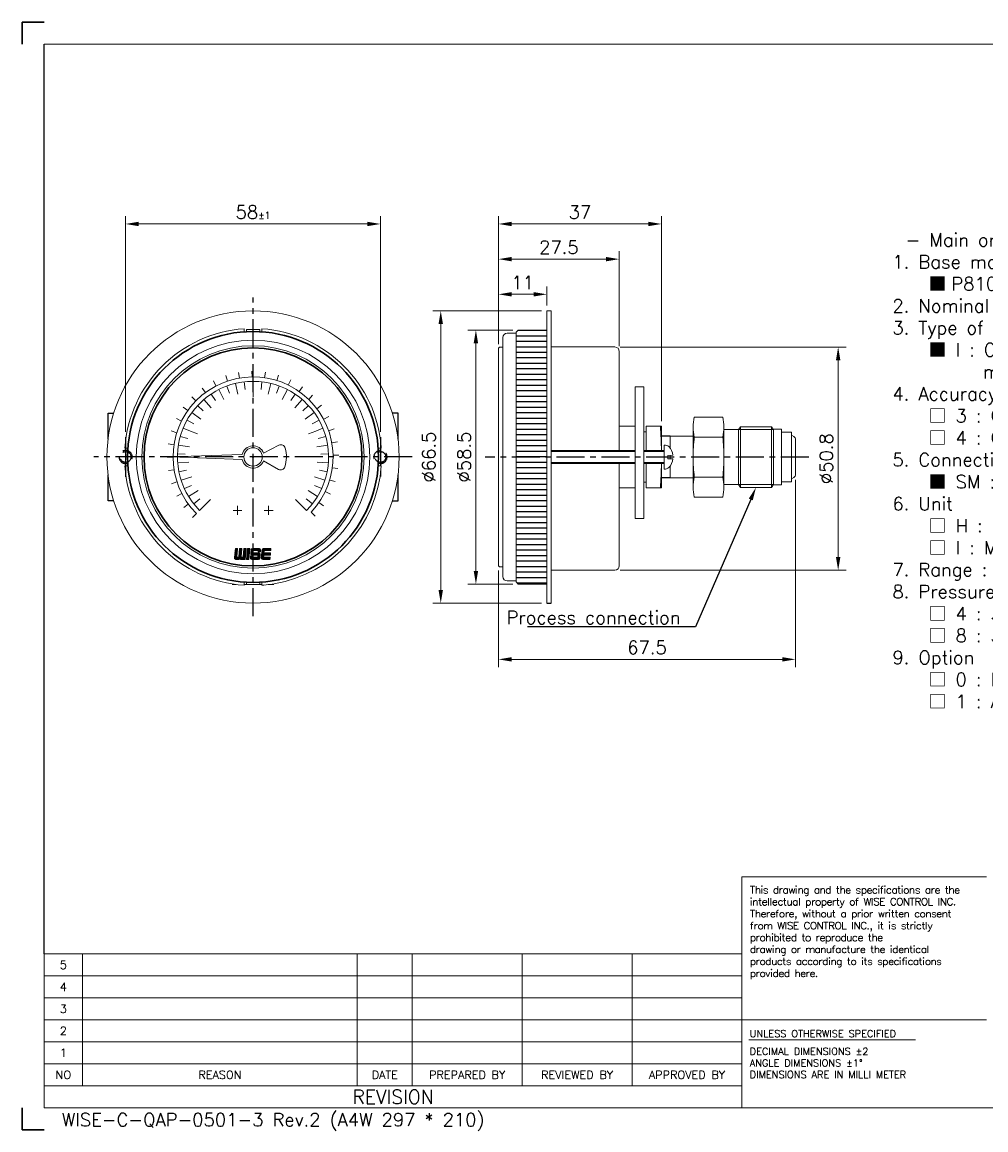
# Model space of a CAD drawing. Extents: x 404 to 808, y -18 to 234.
# Tile 1 of 2: x 404 to 623, y -18 to 234. Entities that reach past the tile are written whole.
import ezdxf
from ezdxf import colors
from ezdxf.entities.mleader import LeaderData, LeaderLine
from ezdxf.enums import TextEntityAlignment as Align
from ezdxf.math import Vec2, Vec3

# ---------------------------------------------------------------- set-up
doc = ezdxf.new("R2010")
doc.units = 0
doc.header["$LTSCALE"] = 17
doc.header["$MEASUREMENT"] = 0
doc.header["$PDMODE"] = 1
doc.linetypes.add('CENTER', pattern=[2, 1.25, -0.25, 0.25, -0.25])
doc.linetypes.add('DASHEDX2', pattern=[1.5, 1, -0.5])
doc.layers.get('0').update_dxf_attribs({"linetype": 'DASHEDX2', "lineweight": 18})
doc.layers.get('DEFPOINTS').update_dxf_attribs({"linetype": 'CONTINUOUS', "lineweight": 18})
for name, color, linetype, lineweight in [('4', 4, 'CONTINUOUS', 30), ('DIM', 7, 'CONTINUOUS', 18), ('SS100', 7, 'CONTINUOUS', 18)]:
    doc.layers.add(name, color=color, linetype=linetype, lineweight=lineweight)
doc.styles.add('ROMANS', font='ROMANS.shx', dxfattribs={"bigfont": 'whgtxt.shx'})
doc.dimstyles.new('1.2', dxfattribs={"dimscale": 1.2, "dimtxt": 2.5, "dimasz": 2.5, "dimexe": 1.5, "dimexo": 1, "dimgap": 1, "dimtad": 1, "dimdsep": 46, "dimtxsty": 'ROMANS', "dimcen": 2.5, "dimclrd": 7, "dimclre": 7, "dimclrt": 3, "dimadec": 1, "dimazin": 2, "dimtfac": 1, "dimtmove": 0, "dimatfit": 3, "dimfxl": 1, "dimlwd": 18, "dimlwe": 18, "dimarcsym": 0})

# ---------------------------------------------------------------- blocks, each defined once
blk = doc.blocks.new('*D6')
at = {"layer": '4', "color": 7, "lineweight": 18, "transparency": 16777216}
for p, q in [((512, 160.27), (512, 173.4)), ((515, 171.6), (520, 171.6)), ((523, 169.02), (523, 173.4))]:
    blk.add_line(p, q, dxfattribs=at)
at = {"layer": '4', "color": 7, "lineweight": -3, "transparency": 16777216}
for points in [[(515, 172.1), (515, 171.1), (512, 171.6)], [(520, 172.1), (520, 171.1), (523, 171.6)]]:
    blk.add_solid(points, dxfattribs=at)
at = {"layer": 'DEFPOINTS', "color": 0, "lineweight": -3, "transparency": 16777216}
for p in [(523, 171.6), (523, 167.82), (512, 159.07)]:
    blk.add_point(p, dxfattribs=at)
at = {"layer": '4', "color": 3, "lineweight": -3, "transparency": 16777216, "insert": (517.5, 174.3), "char_height": 3, "attachment_point": 5, "style": 'ROMANS'}
blk.add_mtext('11', dxfattribs=at)
blk = doc.blocks.new('*D7')
at = {"layer": '4', "color": 7, "lineweight": 18, "transparency": 16777216}
for p, q in [((512, 160.27), (512, 181.4)), ((515, 179.6), (536.5, 179.6)), ((539.5, 159.81), (539.5, 181.4))]:
    blk.add_line(p, q, dxfattribs=at)
at = {"layer": '4', "color": 7, "lineweight": -3, "transparency": 16777216}
for points in [[(515, 180.1), (515, 179.1), (512, 179.6)], [(536.5, 180.1), (536.5, 179.1), (539.5, 179.6)]]:
    blk.add_solid(points, dxfattribs=at)
at = {"layer": 'DEFPOINTS', "color": 0, "lineweight": -3, "transparency": 16777216}
for p in [(539.5, 179.6), (512, 159.07), (539.5, 158.61)]:
    blk.add_point(p, dxfattribs=at)
at = {"layer": '4', "color": 3, "lineweight": -3, "transparency": 16777216, "insert": (525.75, 182.3), "char_height": 3, "attachment_point": 5, "style": 'ROMANS'}
blk.add_mtext('27.5', dxfattribs=at)
blk = doc.blocks.new('*D8')
at = {"layer": '4', "color": 7, "lineweight": 18, "transparency": 16777216}
for p, q in [((579.6, 129.37), (579.6, 86.74)), ((512, 108.75), (512, 86.74)), ((515, 88.54), (576.6, 88.54))]:
    blk.add_line(p, q, dxfattribs=at)
at = {"layer": '4', "color": 7, "lineweight": -3, "transparency": 16777216}
for points in [[(515, 89.04), (515, 88.04), (512, 88.54)], [(576.6, 89.04), (576.6, 88.04), (579.6, 88.54)]]:
    blk.add_solid(points, dxfattribs=at)
at = {"layer": 'DEFPOINTS', "color": 0, "lineweight": -3, "transparency": 16777216}
for p in [(579.6, 130.57), (512, 109.95), (579.6, 88.54)]:
    blk.add_point(p, dxfattribs=at)
at = {"layer": '4', "color": 3, "lineweight": -3, "transparency": 16777216, "insert": (545.8, 91.24), "char_height": 3, "attachment_point": 5, "style": 'ROMANS'}
blk.add_mtext('{\\Fromans,ghs|c129;67.5}', dxfattribs=at)
blk = doc.blocks.new('11')
at = {"color": 0}
for p, q in [((100.95, 253.03), (100.74, 254.3)), ((103.75, 253.29), (103.74, 254.57)), ((106.55, 253.1), (106.74, 254.38)), ((95.64, 251.25), (95.05, 252.39)), ((98.23, 252.35), (97.82, 253.57)), ((109.3, 252.49), (109.68, 253.71)), ((111.91, 251.45), (112.47, 252.6)), ((93.26, 249.75), (92.5, 250.79)), ((114.32, 250.02), (115.06, 251.07)), ((116.49, 248.23), (117.38, 249.15)), ((89.33, 245.76), (88.29, 246.51)), ((91.14, 247.91), (90.23, 248.81)), ((118.35, 246.12), (119.38, 246.9)), ((119.86, 243.75), (121, 244.36)), ((87.88, 243.35), (86.73, 243.93)), ((120.99, 241.18), (122.2, 241.6)), ((86.82, 240.75), (85.6, 241.14)), ((86.18, 238.02), (84.91, 238.21)), ((121.69, 238.46), (122.96, 238.69)), ((85.98, 235.21), (84.69, 235.21)), ((121.97, 235.66), (123.26, 235.69)), ((86.21, 232.41), (84.94, 232.21)), ((121.81, 232.86), (123.08, 232.69)), ((86.87, 229.68), (85.65, 229.28)), ((121.22, 230.11), (122.45, 229.74)), ((87.95, 227.09), (86.81, 226.51)), ((120.2, 227.49), (121.36, 226.94)), ((89.42, 224.7), (88.38, 223.94)), ((118.79, 225.06), (119.85, 224.33)), ((91.25, 222.56), (90.34, 221.65)), ((117.02, 222.88), (117.95, 222))]:
    blk.add_line(p, q, dxfattribs=at)
blk.add_arc((103.98, 235.29), 18, 316.4299, 225, dxfattribs=at)
blk = doc.blocks.new('*D9')
at = {"layer": '4', "color": 7, "lineweight": 18, "transparency": 16777216}
for p, q in [((427.14, 140.29), (427.14, 189.4)), ((485.14, 140.29), (485.14, 189.4)), ((430.14, 187.6), (482.14, 187.6))]:
    blk.add_line(p, q, dxfattribs=at)
at = {"layer": '4', "color": 7, "lineweight": -3, "transparency": 16777216}
for points in [[(430.14, 188.1), (430.14, 187.1), (427.14, 187.6)], [(482.14, 188.1), (482.14, 187.1), (485.14, 187.6)]]:
    blk.add_solid(points, dxfattribs=at)
at = {"layer": 'DEFPOINTS', "color": 0, "lineweight": -3, "transparency": 16777216}
for p in [(485.14, 187.6), (427.14, 139.09), (485.14, 139.09)]:
    blk.add_point(p, dxfattribs=at)
at = {"layer": '4', "color": 3, "lineweight": -3, "transparency": 16777216, "insert": (456.14, 190.3), "char_height": 3, "attachment_point": 5, "style": 'ROMANS'}
blk.add_mtext('{\\Fromans,ghs|c129;58\\H0.52x;%%P1}', dxfattribs=at)
blk = doc.blocks.new('*D10')
at = {"layer": '4', "color": 7, "lineweight": 18, "transparency": 16777216}
for p, q in [((521.8, 167.82), (497.06, 167.82)), ((498.86, 164.82), (498.86, 104.32)), ((521.8, 101.32), (497.06, 101.32))]:
    blk.add_line(p, q, dxfattribs=at)
at = {"layer": '4', "color": 7, "lineweight": -3, "transparency": 16777216}
for points in [[(498.36, 164.82), (499.36, 164.82), (498.86, 167.82)], [(498.36, 104.32), (499.36, 104.32), (498.86, 101.32)]]:
    blk.add_solid(points, dxfattribs=at)
at = {"layer": 'DEFPOINTS', "color": 0, "lineweight": -3, "transparency": 16777216}
for p in [(523, 167.82), (498.86, 101.32), (523, 101.32)]:
    blk.add_point(p, dxfattribs=at)
at = {"layer": '4', "color": 3, "lineweight": -3, "transparency": 16777216, "insert": (496.16, 134.57), "char_height": 3, "attachment_point": 5, "rotation": 90, "style": 'ROMANS'}
blk.add_mtext('%%C66.5', dxfattribs=at)
blk = doc.blocks.new('*D11')
at = {"layer": '4', "color": 7, "lineweight": 18, "transparency": 16777216}
for p, q in [((515.3, 163.47), (505.06, 163.47)), ((506.86, 160.47), (506.86, 108.67)), ((515.3, 105.67), (505.06, 105.67))]:
    blk.add_line(p, q, dxfattribs=at)
at = {"layer": '4', "color": 7, "lineweight": -3, "transparency": 16777216}
for points in [[(506.36, 160.47), (507.36, 160.47), (506.86, 163.47)], [(506.36, 108.67), (507.36, 108.67), (506.86, 105.67)]]:
    blk.add_solid(points, dxfattribs=at)
at = {"layer": 'DEFPOINTS', "color": 0, "lineweight": -3, "transparency": 16777216}
for p in [(516.5, 163.47), (506.86, 105.67), (516.5, 105.67)]:
    blk.add_point(p, dxfattribs=at)
at = {"layer": '4', "color": 3, "lineweight": -3, "transparency": 16777216, "insert": (504.16, 134.57), "char_height": 3, "attachment_point": 5, "rotation": 90, "style": 'ROMANS'}
blk.add_mtext('%%C58.5', dxfattribs=at)
blk = doc.blocks.new('*D12')
at = {"layer": '4', "color": 7, "lineweight": 18, "transparency": 16777216}
for p, q in [((539.7, 159.61), (591.11, 159.61)), ((589.31, 156.61), (589.31, 111.81)), ((539.7, 108.81), (591.11, 108.81))]:
    blk.add_line(p, q, dxfattribs=at)
at = {"layer": '4', "color": 7, "lineweight": -3, "transparency": 16777216}
for points in [[(588.81, 156.61), (589.81, 156.61), (589.31, 159.61)], [(588.81, 111.81), (589.81, 111.81), (589.31, 108.81)]]:
    blk.add_solid(points, dxfattribs=at)
at = {"layer": 'DEFPOINTS', "color": 0, "lineweight": -3, "transparency": 16777216}
for p in [(538.5, 159.61), (538.5, 108.81), (589.31, 108.81)]:
    blk.add_point(p, dxfattribs=at)
at = {"layer": '4', "color": 3, "lineweight": -3, "transparency": 16777216, "insert": (586.61, 134.21), "char_height": 3, "attachment_point": 5, "rotation": 90, "style": 'ROMANS'}
blk.add_mtext('%%C50.8', dxfattribs=at)
blk = doc.blocks.new('*D13')
at = {"layer": '4', "color": 7, "lineweight": 18, "transparency": 16777216}
for p, q in [((512, 160.27), (512, 189.4)), ((549.1, 142.77), (549.1, 189.4)), ((515, 187.6), (546.1, 187.6))]:
    blk.add_line(p, q, dxfattribs=at)
at = {"layer": '4', "color": 7, "lineweight": -3, "transparency": 16777216}
for points in [[(515, 188.1), (515, 187.1), (512, 187.6)], [(546.1, 188.1), (546.1, 187.1), (549.1, 187.6)]]:
    blk.add_solid(points, dxfattribs=at)
at = {"layer": 'DEFPOINTS', "color": 0, "lineweight": -3, "transparency": 16777216}
for p in [(549.1, 187.6), (512, 159.07), (549.1, 141.57)]:
    blk.add_point(p, dxfattribs=at)
at = {"layer": '4', "color": 3, "lineweight": -3, "transparency": 16777216, "insert": (530.55, 190.3), "char_height": 3, "attachment_point": 5, "style": 'ROMANS'}
blk.add_mtext('37', dxfattribs=at)

msp = doc.modelspace()

# ---------------------------------------------------------------- hatches: boundary and pattern name
at = {"layer": '4', "lineweight": -3}
h = msp.add_hatch(dxfattribs=at)
h.set_pattern_fill('ANSI31', scale=10, angle=315)
h.set_pattern_definition([(0, (397.212, 42.1838), (3e-16, 1.25), [])])
h.paths.add_polyline_path([(515.997, 134.574), (522.997, 134.574), (522.997, 163.474), (516.497, 163.474), (515.997, 162.974)])
h.paths.add_polyline_path([(515.997, 106.174), (516.497, 105.674), (522.997, 105.674), (522.997, 134.574), (515.997, 134.574)])

# ---------------------------------------------------------------- linework, layer by layer
at = {"color": 4, "linetype": 'Continuous'}
for p, q in [((754.984, 228.514), (408.589, 228.514)), ((545.597, 141.574), (549.097, 141.574)), ((545.597, 141.574), (545.597, 136.074)), ((549.097, 141.574), (549.097, 136.074)), ((545.597, 133.074), (545.597, 127.574)), ((549.097, 133.074), (549.097, 127.574)), ((545.597, 127.574), (549.097, 127.574)), ((567.405, 39.041), (623.054, 39.041)), ((567.405, 39.041), (567.405, -13.481)), ((408.589, -13.481), (408.589, 21.533)), ((408.589, 21.533), (567.405, 21.533)), ((754.984, -13.481), (408.589, -13.481))]:
    msp.add_line(p, q, dxfattribs=at)
at = {"color": 4, "linetype": 'ByBlock'}
for p, q in [((556.555, 143.674), (563.055, 143.674)), ((556.305, 141.399), (556.305, 134.712)), ((556.305, 141.399), (556.305, 139.124)), ((563.305, 141.399), (563.305, 139.124)), ((566.605, 140.824), (567.105, 141.474)), ((567.105, 141.474), (574.105, 141.474)), ((567.105, 141.474), (567.105, 134.574)), ((574.605, 140.824), (574.105, 141.474)), ((574.105, 141.474), (574.105, 134.574)), ((551.097, 139.339), (556.305, 139.339)), ((551.097, 139.325), (551.097, 136.567)), ((551.097, 136.567), (551.097, 139.325)), ((556.305, 139.124), (556.305, 134.574)), ((556.555, 139.124), (563.055, 139.124)), ((563.305, 140.824), (566.605, 140.824)), ((563.305, 139.124), (563.305, 134.574)), ((566.605, 140.824), (566.605, 134.574)), ((574.705, 140.924), (574.605, 140.824)), ((574.605, 140.824), (574.605, 134.574)), ((574.605, 140.824), (574.605, 139.439)), ((574.605, 139.439), (574.605, 134.574)), ((576.305, 140.924), (574.705, 140.924)), ((576.405, 140.824), (576.305, 140.924)), ((576.405, 140.224), (576.405, 140.824)), ((576.405, 140.224), (578.605, 140.224)), ((576.405, 140.224), (576.405, 134.574)), ((578.705, 140.124), (578.605, 140.224)), ((578.705, 140.124), (578.705, 139.529)), ((579.242, 139.218), (578.705, 139.529)), ((578.705, 139.529), (578.705, 134.574)), ((574.105, 127.674), (574.105, 137.574)), ((579.597, 138.574), (579.597, 130.574)), ((551.097, 134.174), (551.097, 134.963)), ((551.097, 134.963), (551.097, 134.174)), ((556.305, 130.024), (556.305, 134.574)), ((556.305, 127.749), (556.305, 134.437)), ((563.305, 130.024), (563.305, 134.574)), ((566.605, 128.324), (566.605, 134.574)), ((567.105, 127.674), (567.105, 134.574)), ((574.605, 128.324), (574.605, 134.574)), ((574.605, 129.709), (574.605, 134.574)), ((576.405, 128.924), (576.405, 134.574)), ((578.705, 129.62), (578.705, 134.574)), ((551.097, 129.809), (551.097, 132.566)), ((551.097, 132.566), (551.097, 129.809)), ((551.097, 129.809), (556.305, 129.809)), ((556.305, 127.749), (556.305, 130.024)), ((556.555, 130.024), (563.055, 130.024)), ((563.305, 127.749), (563.305, 130.024)), ((574.605, 128.324), (574.605, 129.709)), ((576.405, 128.924), (578.605, 128.924)), ((576.405, 128.924), (576.405, 128.324)), ((578.705, 129.024), (578.605, 128.924)), ((579.242, 129.931), (578.705, 129.62)), ((578.705, 129.024), (578.705, 129.62)), ((563.305, 128.324), (566.605, 128.324)), ((566.605, 128.324), (567.105, 127.674)), ((567.105, 127.674), (574.105, 127.674)), ((574.605, 128.324), (574.105, 127.674)), ((574.705, 128.224), (574.605, 128.324)), ((576.305, 128.224), (574.705, 128.224)), ((576.405, 128.324), (576.305, 128.224)), ((556.555, 125.474), (563.055, 125.474)), ((452.321, 105.593), (451.372, 105.593)), ((454.619, 105.593), (454.113, 105.593)), ((458.16, 105.593), (457.654, 105.593)), ((460.902, 105.593), (459.953, 105.593))]:
    msp.add_line(p, q, dxfattribs=at)
at = {"color": 1, "linetype": 'CENTER', "lineweight": -3}
msp.add_line((427.137, 139.093), (427.137, 130.093), dxfattribs=at)
at = {"color": 4, "lineweight": -3}
for p, q in [((551.097, 139.325), (549.099, 139.325)), ((551.097, 129.809), (549.107, 129.809)), ((522.997, 101.324), (523.997, 101.324))]:
    msp.add_line(p, q, dxfattribs=at)
at = {"color": 7, "linetype": 'ByBlock'}
for p, q in [((566.605, 140.824), (574.605, 140.824)), ((566.605, 128.324), (574.605, 128.324))]:
    msp.add_line(p, q, dxfattribs=at)
at = {"color": 7, "linetype": 'Continuous'}
for p, q in [((417.342, 21.533), (417.342, -8.479)), ((479.869, 21.533), (479.869, -8.479)), ((492.374, 21.533), (492.374, -8.479)), ((517.384, 21.533), (517.384, -8.479)), ((542.395, 21.533), (542.395, -8.479)), ((408.589, 16.531), (567.405, 16.531)), ((408.589, 11.529), (567.405, 11.529)), ((408.589, 6.527), (567.405, 6.527)), ((408.589, 1.525), (567.405, 1.525)), ((408.589, -3.477), (567.405, -3.477)), ((408.589, -8.479), (567.405, -8.479))]:
    msp.add_line(p, q, dxfattribs=at)
at = {"color": 3, "linetype": 'Continuous'}
for p, q in [((567.405, 6.527), (623.054, 6.527)), ((568.954, 2.017), (606.915, 2.017))]:
    msp.add_line(p, q, dxfattribs=at)
at = {"color": 4, "lineweight": -3}
for points in [[(423.137, 138.662), (423.137, 144.593), (424.426, 144.593)], [(489.137, 138.662), (489.137, 144.593), (487.847, 144.593)], [(424.426, 124.593), (423.137, 124.593), (423.137, 130.523)], [(487.847, 124.593), (489.137, 124.593), (489.137, 130.523)]]:
    msp.add_lwpolyline(points, dxfattribs=at)
at = {"color": 7, "lineweight": -3, "ltscale": 0.2}
for centre in [(427.137, 134.593), (485.137, 134.593)]:
    msp.add_circle(centre, 1.229, dxfattribs=at)
at = {"color": 4, "linetype": 'ByBlock'}
for centre, radius, start, end in [((566.781, 141.399), 10.476, 167.45785, 192.54215), ((552.829, 141.399), 10.476, 347.45785, 12.54215), ((597.835, 134.574), 41.53, 173.71009, 180), ((521.775, 134.574), 41.53, 0, 6.28991), ((578.835, 138.574), 0.762, 0, 57.66732), ((597.835, 134.574), 41.53, 180, 186.28991), ((521.775, 134.574), 41.53, 353.71009, 0), ((566.781, 127.749), 10.476, 167.45785, 192.54215), ((552.829, 127.749), 10.476, 347.45785, 12.54215), ((578.835, 130.574), 0.762, 302.33268, 0)]:
    msp.add_arc(centre, radius, start, end, dxfattribs=at)
at = {"color": 4, "linetype": 'Continuous'}
for start, end in [(0.85947, 4.01399), (355.98601, 359.14053)]:
    msp.add_arc((449.097, 134.574), 100, start, end, dxfattribs=at)
at = {"color": 7, "lineweight": -3, "ltscale": 0.2}
for centre, start, end in [((427.137, 134.593), 344.70639, 276.62667), ((485.137, 134.593), 263.37333, 195.29361)]:
    msp.add_arc(centre, 1.5, start, end, dxfattribs=at)
at = {"layer": '4', "color": 1}
for p, q in [((403.586, 233.517), (408.589, 233.517)), ((403.586, 228.514), (403.586, 233.517)), ((403.586, -13.481), (403.586, -18.483)), ((403.586, -18.483), (408.589, -18.483))]:
    msp.add_line(p, q, dxfattribs=at)
at = {"layer": '4', "lineweight": -3}
msp.add_line((408.589, 21.533), (408.589, 228.514), dxfattribs=at)
at = {"layer": '4', "color": 7}
for radius in [28.542, 24.797]:
    msp.add_circle((456.137, 134.593), radius, dxfattribs=at)
at = {"layer": 'DIM', "color": 4}
for p, q in [((522.997, 167.824), (523.997, 167.824)), ((522.997, 167.824), (522.997, 101.324)), ((523.997, 167.824), (523.997, 101.324)), ((512.997, 107.374), (512.997, 161.774)), ((512.997, 159.574), (512.997, 161.774)), ((515.997, 162.779), (513.997, 162.779)), ((516.497, 163.474), (515.997, 162.974)), ((515.997, 162.974), (515.997, 106.174)), ((515.997, 162.57), (515.997, 162.37)), ((515.997, 161.474), (515.997, 107.674)), ((522.997, 163.474), (516.497, 163.474)), ((522.997, 161.92), (522.997, 163.474)), ((522.997, 126.01), (522.997, 162.324)), ((512.247, 159.574), (511.997, 159.324)), ((511.997, 109.824), (511.997, 159.324)), ((511.997, 159.074), (511.997, 159.324)), ((512.247, 159.574), (512.997, 159.574)), ((522.997, 159.613), (522.997, 159.613)), ((523.997, 159.613), (523.997, 159.613)), ((523.997, 159.613), (528.997, 159.613)), ((538.497, 159.613), (528.997, 159.613)), ((539.497, 158.613), (539.497, 150.463)), ((539.497, 146.963), (539.497, 150.463)), ((539.497, 146.963), (539.497, 136.074)), ((539.497, 141.574), (543.097, 141.574)), ((539.497, 136.074), (539.497, 141.538)), ((545.097, 140.324), (545.597, 140.324)), ((549.709, 134.561), (549.705, 137.311)), ((543.113, 136.074), (523.997, 136.074)), ((545.097, 136.074), (549.709, 136.074)), ((549.709, 134.574), (549.709, 131.824)), ((551.684, 134.964), (550.508, 134.962)), ((550.508, 134.962), (550.509, 134.562)), ((550.509, 134.174), (550.509, 134.574)), ((551.685, 134.174), (550.509, 134.174)), ((543.113, 133.074), (523.997, 133.074)), ((539.497, 133.074), (539.497, 109.813)), ((539.497, 127.611), (539.497, 133.074)), ((545.097, 133.074), (549.709, 133.074)), ((545.097, 128.824), (545.597, 128.824)), ((522.997, 105.674), (522.997, 126.01)), ((522.999, 126.074), (522.999, 109.074)), ((539.497, 127.574), (543.097, 127.574)), ((522.999, 120.547), (522.999, 119.747)), ((522.999, 116.574), (522.999, 115.574)), ((522.999, 112.402), (522.999, 109.074)), ((512.247, 109.574), (511.997, 109.824)), ((512.247, 109.574), (512.997, 109.574)), ((522.997, 108.813), (522.999, 108.813)), ((536.999, 108.813), (523.997, 108.813)), ((538.497, 108.813), (536.999, 108.813)), ((515.997, 106.374), (513.997, 106.374)), ((516.497, 105.674), (515.997, 106.174)), ((516.497, 105.674), (522.997, 105.674))]:
    msp.add_line(p, q, dxfattribs=at)
at = {"layer": 'DIM', "color": 7}
for p, q in [((523.997, 135.804), (543.113, 135.804)), ((545.097, 135.804), (549.709, 135.804)), ((523.997, 133.345), (543.113, 133.345)), ((545.097, 133.345), (549.709, 133.345))]:
    msp.add_line(p, q, dxfattribs=at)
at = {"layer": 'DIM', "color": 4}
msp.add_lwpolyline([(543.097, 120.574), (543.097, 150.574), (545.097, 150.574), (545.097, 120.574)], close=True, dxfattribs=at)
for centre, radius, start, end in [((513.997, 161.774), 1, 90, 180), ((538.497, 158.613), 1, 0, 90), ((549.708, 135.511), 1.8, 53.93226, 90.09045), ((548.397, 134.669), 3.3, 5.11867, 44.09442), ((548.397, 134.464), 3.3, 315.99603, 354.97178), ((549.709, 133.624), 1.8, 270, 306.15819), ((538.497, 109.813), 1, 270, 0), ((513.997, 107.374), 1, 180, 270)]:
    msp.add_arc(centre, radius, start, end, dxfattribs=at)
at = {"layer": 'SS100', "color": 1, "linetype": 'CENTER', "lineweight": -2, "ltscale": 0.3}
for p, q in [((456.137, 98.343), (456.137, 170.843)), ((485.137, 139.093), (485.137, 130.093)), ((492.387, 134.593), (419.887, 134.593)), ((582.597, 134.574), (508.997, 134.574))]:
    msp.add_line(p, q, dxfattribs=at)
at = {"layer": 'SS100', "color": 4, "linetype": 'Continuous'}
for p, q in [((454.113, 163.094), (454.113, 163.773)), ((457.654, 163.6), (454.619, 163.6)), ((454.619, 163.6), (454.619, 163.094)), ((457.654, 163.6), (457.654, 163.094)), ((458.16, 163.094), (458.16, 163.773)), ((427.636, 136.616), (426.957, 136.616)), ((427.129, 136.11), (427.636, 136.11)), ((427.129, 136.11), (427.129, 133.075)), ((458.51, 135.471), (462.015, 137.258)), ((484.638, 136.616), (485.317, 136.616)), ((485.144, 136.11), (484.638, 136.11)), ((485.144, 136.11), (485.144, 133.075)), ((437.413, 134.593), (453.671, 135.16)), ((437.413, 134.593), (453.671, 134.025)), ((458.51, 133.714), (461.922, 131.772)), ((427.636, 132.569), (426.957, 132.569)), ((427.129, 133.075), (427.636, 133.075)), ((485.144, 133.075), (484.638, 133.075)), ((484.638, 132.569), (485.317, 132.569)), ((453.606, 122.447), (451.582, 122.447)), ((452.594, 121.435), (452.594, 123.459)), ((460.691, 122.447), (458.667, 122.447)), ((459.679, 121.435), (459.679, 123.459)), ((454.113, 106.091), (454.113, 105.413)), ((454.619, 105.585), (454.619, 106.091)), ((457.654, 105.585), (457.654, 106.091)), ((458.16, 106.091), (458.16, 105.413)), ((457.654, 105.585), (454.619, 105.585)), ((460.959, 105.743), (460.028, 105.603))]:
    msp.add_line(p, q, dxfattribs=at)
at = {"layer": 'SS100', "color": 7, "linetype": 'Continuous'}
for p, q in [((452.12, 151.323), (452.711, 148.863)), ((454.114, 151.679), (454.323, 149.92)), ((456.137, 151.798), (456.137, 150.027)), ((458.159, 151.679), (457.951, 149.92)), ((460.153, 151.323), (459.563, 148.863)), ((446.578, 148.899), (447.562, 147.426)), ((448.325, 149.923), (449.474, 147.669)), ((450.181, 150.735), (450.794, 149.073)), ((456.137, 150.027), (456.137, 148.256)), ((462.092, 150.735), (461.479, 149.073)), ((463.948, 149.923), (462.799, 147.669)), ((465.696, 148.899), (464.712, 147.426)), ((443.502, 146.272), (444.803, 145.07)), ((444.962, 147.676), (446.606, 145.752)), ((467.311, 147.676), (465.668, 145.752)), ((468.771, 146.272), (467.471, 145.07)), ((442.217, 144.706), (444.264, 143.219)), ((470.057, 144.706), (468.009, 143.219)), ((440.241, 141.177), (441.877, 140.499)), ((441.125, 143), (442.67, 142.134)), ((471.149, 143), (469.603, 142.134)), ((472.033, 141.177), (470.396, 140.499)), ((439.577, 139.263), (441.281, 138.782)), ((441.877, 140.499), (443.513, 139.821)), ((470.396, 140.499), (468.76, 139.821)), ((472.697, 139.263), (470.992, 138.782)), ((439.143, 137.284), (441.642, 136.888)), ((473.131, 137.284), (470.632, 136.888)), ((438.944, 135.268), (440.714, 135.199)), ((473.329, 135.268), (471.559, 135.199)), ((438.984, 133.243), (441.506, 133.441)), ((439.261, 131.236), (440.999, 131.581)), ((473.29, 133.243), (470.767, 133.441)), ((473.012, 131.236), (471.275, 131.581)), ((439.773, 129.276), (442.179, 130.058)), ((472.5, 129.276), (470.094, 130.058)), ((440.511, 127.389), (442.12, 128.131)), ((441.466, 125.603), (443.624, 126.925)), ((470.807, 125.603), (468.65, 126.925)), ((471.762, 127.389), (470.154, 128.131)), ((442.625, 123.941), (444.016, 125.037)), ((443.97, 122.426), (445.223, 123.679)), ((445.223, 123.679), (446.475, 124.931)), ((467.051, 123.679), (465.798, 124.931)), ((468.303, 122.426), (467.051, 123.679)), ((469.649, 123.941), (468.258, 125.037))]:
    msp.add_line(p, q, dxfattribs=at)
at = {"layer": 'SS100', "color": 10, "linetype": 'Continuous'}
for p, q in [((452.108, 113.784), (451.921, 111.643)), ((452.029, 112.876), (452.58, 113.428)), ((452.043, 113.033), (452.594, 113.584)), ((452.056, 113.19), (452.608, 113.741)), ((452.07, 113.347), (452.508, 113.784)), ((452.084, 113.504), (452.364, 113.784)), ((452.098, 113.661), (452.221, 113.784)), ((452.108, 113.784), (452.611, 113.784)), ((452.611, 113.784), (452.444, 111.871)), ((453.084, 113.784), (452.915, 111.857)), ((453.015, 113.004), (453.567, 113.555)), ((453.029, 113.161), (453.58, 113.712)), ((453.043, 113.318), (453.509, 113.784)), ((453.057, 113.475), (453.366, 113.784)), ((453.07, 113.632), (453.223, 113.784)), ((453.084, 113.784), (453.587, 113.784)), ((453.587, 113.784), (453.419, 111.871)), ((454.058, 113.784), (453.89, 111.857)), ((453.987, 112.974), (454.539, 113.525)), ((454.001, 113.131), (454.552, 113.682)), ((454.015, 113.288), (454.511, 113.784)), ((454.029, 113.445), (454.368, 113.784)), ((454.042, 113.602), (454.225, 113.784)), ((454.056, 113.758), (454.082, 113.784)), ((454.058, 113.784), (454.561, 113.784)), ((454.561, 113.784), (454.342, 111.279)), ((454.895, 113.784), (454.676, 111.279)), ((454.822, 112.95), (455.373, 113.501)), ((454.836, 113.107), (455.387, 113.658)), ((454.85, 113.264), (455.37, 113.784)), ((454.863, 113.421), (455.227, 113.784)), ((454.877, 113.578), (455.084, 113.784)), ((454.891, 113.734), (454.941, 113.784)), ((454.895, 113.784), (455.398, 113.784)), ((454.895, 113.784), (455.398, 113.784)), ((455.398, 113.784), (455.179, 111.279)), ((455.705, 113.48), (455.632, 112.645)), ((455.643, 112.769), (456.658, 113.784)), ((455.657, 112.926), (456.515, 113.784)), ((455.671, 113.083), (456.372, 113.784)), ((455.684, 113.24), (456.229, 113.784)), ((455.698, 113.397), (456.086, 113.784)), ((455.725, 113.567), (455.922, 113.764)), ((456.038, 113.784), (457.509, 113.784)), ((456.301, 113.283), (456.802, 113.784)), ((456.444, 113.283), (456.945, 113.784)), ((456.587, 113.283), (457.088, 113.784)), ((456.73, 113.283), (457.231, 113.784)), ((456.873, 113.283), (457.374, 113.784)), ((457.016, 113.283), (457.517, 113.784)), ((457.159, 113.283), (457.635, 113.76)), ((457.286, 113.267), (457.724, 113.705)), ((457.305, 113), (457.834, 113.528)), ((457.315, 113.153), (457.791, 113.629)), ((457.841, 113.421), (457.805, 113)), ((458.181, 113.48), (458.02, 111.643)), ((458.122, 112.815), (459.092, 113.784)), ((458.136, 112.972), (458.949, 113.784)), ((458.15, 113.129), (458.805, 113.784)), ((458.164, 113.286), (458.662, 113.784)), ((458.177, 113.443), (458.519, 113.784)), ((458.262, 113.67), (458.294, 113.702)), ((458.513, 113.784), (460.211, 113.784)), ((458.733, 113.283), (459.235, 113.784)), ((458.877, 113.283), (459.378, 113.784)), ((459.02, 113.283), (459.521, 113.784)), ((459.163, 113.283), (459.664, 113.784)), ((459.306, 113.283), (459.807, 113.784)), ((459.45, 113.283), (459.951, 113.784)), ((459.593, 113.283), (460.094, 113.784)), ((459.736, 113.283), (460.209, 113.756)), ((459.879, 113.283), (460.195, 113.6)), ((460.022, 113.283), (460.181, 113.443)), ((460.211, 113.784), (460.167, 113.283)), ((451.92, 111.622), (452.47, 112.173)), ((451.933, 111.778), (452.484, 112.33)), ((451.94, 111.499), (452.457, 112.016)), ((451.947, 111.935), (452.498, 112.486)), ((451.96, 112.092), (452.511, 112.643)), ((451.974, 112.249), (452.525, 112.8)), ((451.988, 112.406), (452.539, 112.957)), ((451.991, 111.407), (452.444, 111.86)), ((452.002, 112.563), (452.553, 113.114)), ((452.015, 112.72), (452.566, 113.271)), ((452.065, 111.338), (452.509, 111.782)), ((452.162, 111.292), (452.651, 111.78)), ((452.254, 111.279), (452.882, 111.279)), ((452.293, 111.279), (452.794, 111.78)), ((452.436, 111.279), (453.457, 112.3)), ((452.527, 111.78), (452.832, 111.78)), ((452.579, 111.279), (453.443, 112.144)), ((452.722, 111.279), (453.429, 111.987)), ((452.865, 111.279), (453.423, 111.837)), ((452.882, 111.279), (453.13, 111.506)), ((452.919, 111.906), (453.471, 112.457)), ((452.933, 112.063), (453.484, 112.614)), ((452.947, 112.22), (453.498, 112.771)), ((452.961, 112.377), (453.512, 112.928)), ((452.974, 112.534), (453.525, 113.085)), ((452.988, 112.69), (453.539, 113.242)), ((453.002, 112.847), (453.553, 113.398)), ((453.13, 111.506), (453.337, 111.279)), ((453.18, 111.451), (453.509, 111.78)), ((453.248, 111.376), (453.653, 111.78)), ((453.317, 111.302), (453.796, 111.78)), ((453.337, 111.279), (454.342, 111.279)), ((453.438, 111.279), (454.429, 112.27)), ((453.502, 111.78), (453.806, 111.78)), ((453.581, 111.279), (454.415, 112.114)), ((453.724, 111.279), (454.401, 111.957)), ((453.867, 111.279), (454.388, 111.8)), ((453.891, 111.876), (454.442, 112.427)), ((453.905, 112.033), (454.456, 112.584)), ((453.919, 112.19), (454.47, 112.741)), ((453.933, 112.347), (454.484, 112.898)), ((453.946, 112.504), (454.497, 113.055)), ((453.96, 112.66), (454.511, 113.212)), ((453.974, 112.817), (454.525, 113.368)), ((454.01, 111.279), (454.374, 111.643)), ((454.153, 111.279), (454.36, 111.486)), ((454.297, 111.279), (454.346, 111.329)), ((454.676, 111.279), (455.179, 111.279)), ((454.685, 111.382), (455.236, 111.933)), ((454.699, 111.538), (455.25, 112.09)), ((454.712, 111.695), (455.264, 112.246)), ((454.726, 111.852), (455.277, 112.403)), ((454.726, 111.279), (455.222, 111.776)), ((454.74, 112.009), (455.291, 112.56)), ((454.754, 112.166), (455.305, 112.717)), ((454.767, 112.323), (455.318, 112.874)), ((454.781, 112.48), (455.332, 113.031)), ((454.795, 112.636), (455.346, 113.188)), ((454.808, 112.793), (455.36, 113.344)), ((454.869, 111.279), (455.209, 111.619)), ((455.012, 111.279), (455.195, 111.462)), ((455.155, 111.279), (455.181, 111.305)), ((455.582, 112.064), (455.545, 111.643)), ((455.547, 111.671), (455.94, 112.064)), ((455.553, 111.534), (456.083, 112.064)), ((455.561, 111.828), (455.797, 112.064)), ((455.575, 111.985), (455.654, 112.064)), ((455.582, 112.064), (456.089, 112.064)), ((455.596, 111.434), (456.071, 111.909)), ((455.631, 112.614), (456.181, 113.164)), ((455.654, 112.494), (456.167, 113.007)), ((455.663, 111.358), (456.102, 111.796)), ((455.707, 112.404), (456.156, 112.853)), ((455.752, 111.304), (456.229, 111.78)), ((455.782, 112.336), (456.229, 112.783)), ((455.871, 111.28), (456.372, 111.78)), ((455.877, 111.279), (457.348, 111.279)), ((455.882, 112.292), (456.372, 112.782)), ((455.965, 112.281), (457.148, 112.281)), ((456.014, 112.281), (456.515, 112.782)), ((456.014, 111.279), (456.515, 111.78)), ((456.084, 112.064), (456.068, 111.871)), ((456.151, 111.78), (457.119, 111.78)), ((456.185, 113.207), (456.155, 112.873)), ((456.157, 112.281), (456.658, 112.782)), ((456.157, 111.279), (456.658, 111.78)), ((456.238, 112.782), (457.421, 112.782)), ((456.268, 113.283), (457.235, 113.283)), ((456.3, 111.279), (456.801, 111.78)), ((456.301, 112.281), (456.802, 112.782)), ((456.444, 112.281), (456.945, 112.782)), ((456.444, 111.279), (456.945, 111.78)), ((456.587, 112.281), (457.088, 112.782)), ((456.587, 111.279), (457.088, 111.78)), ((456.73, 112.281), (457.231, 112.782)), ((456.73, 111.279), (457.743, 112.292)), ((456.873, 112.281), (457.374, 112.782)), ((456.873, 111.279), (457.729, 112.135)), ((457.016, 112.281), (457.506, 112.771)), ((457.016, 111.279), (457.715, 111.979)), ((457.159, 112.281), (457.605, 112.727)), ((457.159, 111.279), (457.702, 111.822)), ((457.231, 112.191), (457.202, 111.857)), ((457.205, 111.898), (457.755, 112.448)), ((457.219, 112.055), (457.733, 112.569)), ((457.23, 112.209), (457.68, 112.659)), ((457.319, 113.193), (457.302, 113)), ((457.302, 113), (457.805, 113)), ((457.302, 111.279), (457.688, 111.665)), ((457.449, 113), (457.839, 113.39)), ((457.468, 111.302), (457.66, 111.494)), ((457.592, 113), (457.825, 113.233)), ((457.754, 112.419), (457.681, 111.584)), ((457.735, 113), (457.811, 113.077)), ((458.022, 111.569), (458.564, 112.111)), ((458.026, 111.717), (459.092, 112.782)), ((458.04, 111.874), (458.949, 112.782)), ((458.054, 112.031), (458.805, 112.782)), ((458.056, 111.46), (458.55, 111.955)), ((458.068, 112.188), (458.673, 112.793)), ((458.081, 112.345), (458.632, 112.896)), ((458.095, 112.501), (458.646, 113.053)), ((458.109, 112.658), (458.66, 113.209)), ((458.116, 111.378), (458.556, 111.818)), ((458.199, 111.317), (458.662, 111.78)), ((458.307, 111.283), (458.805, 111.78)), ((458.353, 111.279), (459.992, 111.279)), ((458.447, 111.279), (458.948, 111.78)), ((458.572, 112.205), (458.543, 111.871)), ((458.591, 111.279), (459.092, 111.78)), ((458.626, 111.78), (460.036, 111.78)), ((458.66, 113.207), (458.63, 112.873)), ((458.655, 112.281), (460.08, 112.281)), ((458.714, 112.782), (460.124, 112.782)), ((458.734, 112.281), (459.235, 112.782)), ((458.734, 111.279), (459.235, 111.78)), ((458.743, 113.283), (460.167, 113.283)), ((458.877, 112.281), (459.378, 112.782)), ((458.877, 111.279), (459.378, 111.78)), ((459.02, 112.281), (459.521, 112.782)), ((459.02, 111.279), (459.521, 111.78)), ((459.163, 112.281), (459.664, 112.782)), ((459.163, 111.279), (459.664, 111.78)), ((459.306, 112.281), (459.807, 112.782)), ((459.306, 111.279), (459.807, 111.78)), ((459.449, 112.281), (459.95, 112.782)), ((459.449, 111.279), (459.95, 111.78)), ((459.593, 112.281), (460.094, 112.782)), ((459.593, 111.279), (460.03, 111.717)), ((459.736, 112.281), (460.113, 112.658)), ((459.736, 111.279), (460.017, 111.56)), ((459.879, 112.281), (460.099, 112.502)), ((459.879, 111.279), (460.003, 111.404)), ((460.036, 111.78), (459.992, 111.279)), ((460.022, 112.281), (460.085, 112.345)), ((460.124, 112.782), (460.08, 112.281)), ((460.165, 113.283), (460.168, 113.286))]:
    msp.add_line(p, q, dxfattribs=at)
at = {"layer": 'SS100', "color": 4, "linetype": 'Continuous'}
for radius in [33.25, 26.568, 25.303, 25.303, 2.094, 0.155]:
    msp.add_circle((456.137, 134.593), radius, dxfattribs=at)
for centre, radius, start, end in [((456.137, 134.593), 29.25, 93.96722, 176.03278), ((456.137, 134.593), 29.25, 3.96722, 86.03278), ((456.137, 134.593), 2.53, 20.30622, 167.03338), ((462.475, 136.356), 1.012, 15.55155, 117.01838), ((456.137, 134.593), 7.591, 342.83919, 15.55155), ((456.137, 134.593), 2.53, 192.96662, 339.69378), ((456.137, 134.593), 29.25, 183.96722, 266.03278), ((456.137, 134.593), 29.25, 279.4902, 356.03278), ((462.423, 132.652), 1.012, 240.34654, 342.83919), ((456.137, 134.593), 29.25, 273.96722, 277.6446)]:
    msp.add_arc(centre, radius, start, end, dxfattribs=at)
at = {"layer": 'SS100', "color": 7, "linetype": 'Continuous'}
msp.add_arc((456.137, 134.593), 17.206, 315, 225, dxfattribs=at)
at = {"layer": 'SS100', "color": 10, "linetype": 'Continuous'}
for centre, radius, start, end in [((456.038, 113.45), 0.334, 90, 175), ((457.509, 113.45), 0.334, 355, 90), ((458.513, 113.45), 0.334, 90, 175), ((452.254, 111.613), 0.334, 175, 270), ((452.527, 111.864), 0.0835, 175, 270), ((452.832, 111.864), 0.0835, 270, 355), ((453.502, 111.864), 0.0835, 175, 270), ((453.806, 111.864), 0.0835, 270, 355), ((455.877, 111.613), 0.334, 175, 270), ((455.965, 112.615), 0.334, 175, 270), ((456.151, 111.864), 0.0835, 175, 270), ((456.238, 112.866), 0.0835, 175, 270), ((456.268, 113.2), 0.0835, 90, 175), ((457.119, 111.864), 0.0835, 270, 355), ((457.148, 112.198), 0.0835, 355, 90), ((457.235, 113.2), 0.0835, 355, 90), ((457.348, 111.613), 0.334, 270, 355), ((457.421, 112.448), 0.334, 355, 90), ((458.353, 111.613), 0.334, 175, 270), ((458.626, 111.864), 0.0835, 175, 270), ((458.655, 112.198), 0.0835, 90, 175), ((458.714, 112.866), 0.0835, 175, 270), ((458.743, 113.2), 0.0835, 90, 175)]:
    msp.add_arc(centre, radius, start, end, dxfattribs=at)

# ---------------------------------------------------------------- block references
at = {"layer": 'SS100', "color": 4, "linetype": 'Continuous', "xscale": 1.012110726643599, "yscale": 1.012110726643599, "zscale": 1.012110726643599}
msp.add_blockref('11', (350.902, -103.547), dxfattribs=at)

# ---------------------------------------------------------------- texts
at = {"color": 3, "style": 'ROMANS'}
for s, height, p in [('5', 1.876, (412.965, 19.032)), ('4', 1.876, (412.965, 14.03)), ('3', 1.876, (412.965, 9.028)), ('2', 1.876, (412.965, 4.026)), ('1', 1.876, (412.965, -0.976)), ('NO', 1.8758, (412.965, -5.978)), ('REASON', 1.8758, (448.605, -5.978)), ('APPROVED BY', 1.87579, (554.9, -5.978)), ('DATE', 1.8758, (486.121, -5.978)), ('PREPARED BY', 1.87579, (504.879, -5.978)), ('REVIEWED BY', 1.87579, (529.89, -5.978)), ('REVISION', 3.1263, (487.997, -10.98))]:
    msp.add_text(s, height=height, dxfattribs=at).set_placement(p, align=Align.MIDDLE_CENTER)
at = {"color": 3, "linetype": 'Continuous', "style": 'ROMANS'}
for s, height, p in [('UNLESS OTHERWISE SPECIFIED', 1.62568, (569.175, 2.585)), ('DECIMAL DIMENSIONS %%P2', 1.62568, (569.175, -1.464)), ('ANGLE DIMENSIONS %%P1%%D', 1.62568, (569.175, -4.096)), ('DIMENSIONS ARE IN MILLI METER', 1.62568, (569.175, -6.728)), ('WISE-C-QAP-0501-3 Rev.2 (A4W 297 * 210)', 3.00126, (412.592, -17.693))]:
    msp.add_text(s, height=height, dxfattribs=at).set_placement(p)
at = {"color": 4, "insert": (601.655, 185.474), "char_height": 3, "attachment_point": 1, "style": 'ROMANS'}
msp.add_mtext_dynamic_auto_height_columns('\\pi3;{\\C3;- Main order -\\P\\pi0;1. Base model \\P    \\fGulim|b0|i0|c129|p50;■ \\Fromans,whgtxt|c129;P810 (Ultra high purity gauge, 316L, EP grade)\\P2. Nominal diameter : \\fGulim|b0|i0|c129|p50;■\\Fromans,whgtxt|c129; 1 : 50 mm (2") \\P3. Type of mounting\\P    \\fGulim|b0|i0|c129|p50;■\\Fromans,whgtxt|c129; I : Center back connection, flush, case center \\P          mounting plate with bracket\\P4. Accuracy\\P    \\fGulim|b0|i0|c129|p50;□\\Fromans,whgtxt|c129; 3 : Grade A\\P    \\fGulim|b0|i0|c129|p50;□\\Fromans,whgtxt|c129; 4 : Grade B \\P5. Connection type \\P    \\fGulim|b0|i0|c129|p50;■\\Fromans,whgtxt|c129; SM : Swivel male face seal (9/16"-18 UNF)\\P6. Unit\\P    \\fGulim|b0|i0|c129|p50;□\\Fromans,whgtxt|c129; H : bar\\P    \\fGulim|b0|i0|c129|p50;□\\Fromans,whgtxt|c129; I : MPa \\P7. Range : \\fGulim|b0|i0|c129|p50;■\\Fromans,whgtxt|c129; XXX : Refer to pressure range table\\P8. Pressure connection material and dial color\\P    \\fGulim|b0|i0|c129|p50;□\\Fromans,whgtxt|c129; 4 : 316L SS and 2 colors\\P    \\fGulim|b0|i0|c129|p50;□\\Fromans,whgtxt|c129; 8 : 316L SS and 3 colors \\P9. Option\\P    \\fGulim|b0|i0|c129|p50;□\\Fromans,whgtxt|c129; 0 : None\\P    \\fGulim|b0|i0|c129|p50;□\\Fromans,whgtxt|c129; 1 : Accessories }', width=154.05447, gutter_width=0, height=87.704, count=1, dxfattribs=at)
at = {"color": 4, "linetype": 'ByBlock', "insert": (569.198, 36.919), "char_height": 1.625684, "attachment_point": 1, "style": 'ROMANS'}
msp.add_mtext_dynamic_manual_height_columns('{\\W1.1;\\T0.9;\\C3;This drawing and the specifications are the intellectual property of WISE CONTROL INC. Therefore, without a prior written consent from WISE CONTROL INC., it is strictly prohibited to reproduce the \\Pdrawing or manufacture the identical products according to its specifications provided here. }', width=54.01239, gutter_width=189.249, heights=[0], dxfattribs=at)

# ---------------------------------------------------------------- dimensions: what is measured, and where the dimension line sits
at = {"layer": '4', "lineweight": -3}
for base, p1, p2, text, picture, middle in [((485.137, 187.601), (427.137, 139.093), (485.137, 139.093), '{\\Fromans,ghs|c129;<>\\H0.52x;%%P1}', '*D9', (456.137, 190.301)), ((579.597, 88.54), (511.997, 109.949), (579.597, 130.574), '{\\Fromans,ghs|c129;67.5}', '*D8', (545.797, 91.24))]:
    dim = msp.add_linear_dim(base=base, p1=p1, p2=p2, text=text, dimstyle='1.2', dxfattribs=at)
    dim.commit()
    dim.dimension.update_dxf_attribs({"geometry": picture, "text_midpoint": middle})
dim = msp.add_linear_dim(base=(549.097, 187.601), p1=(511.997, 159.074), p2=(549.097, 141.574), text='37', dimstyle='1.2', dxfattribs=at)
dim.commit()
dim.dimension.update_dxf_attribs({"geometry": '*D13', "text_midpoint": (530.547, 187.601), "dimtype": 160})
dim = msp.add_linear_dim(base=(539.497, 179.601), p1=(511.997, 159.074), p2=(539.497, 158.613), dimstyle='1.2', dxfattribs=at)
dim.commit()
dim.dimension.update_dxf_attribs({"geometry": '*D7', "text_midpoint": (525.747, 179.601), "dimtype": 160})
dim = msp.add_linear_dim(base=(522.997, 171.601), p1=(511.997, 159.074), p2=(522.997, 167.824), dimstyle='1.2', dxfattribs=at)
dim.commit()
dim.dimension.update_dxf_attribs({"geometry": '*D6', "text_midpoint": (517.497, 174.301)})
dim = msp.add_linear_dim(base=(498.862, 101.324), p1=(522.997, 167.824), p2=(522.997, 101.324), angle=90, text='%%C<>', dimstyle='1.2', dxfattribs=at)
dim.commit()
dim.dimension.update_dxf_attribs({"geometry": '*D10', "text_midpoint": (498.862, 134.574), "dimtype": 160})
for base, p1, p2, text, picture, middle in [((506.862, 105.674), (516.497, 163.474), (516.497, 105.674), '%%C58.5', '*D11', (504.162, 134.574)), ((589.307, 108.813), (538.497, 159.613), (538.497, 108.813), '%%C<>', '*D12', (586.607, 134.213))]:
    dim = msp.add_linear_dim(base=base, p1=p1, p2=p2, angle=90, text=text, dimstyle='1.2', dxfattribs=at)
    dim.commit()
    dim.dimension.update_dxf_attribs({"geometry": picture, "text_midpoint": middle})

# ---------------------------------------------------------------- leaders
ml = msp.add_multileader_mtext('Standard', dxfattribs=at)
ml.set_content('Process connection', color=3, style='ROMANS')
ml.set_leader_properties(color=7)
ml.build(insert=Vec2(0, 0))
ml.multileader.update_dxf_attribs({"text_left_attachment_type": 5, "text_right_attachment_type": 5, "dogleg_length": 0.36, "arrow_head_size": 3, "scale": 1.2})
ctx = ml.context
ctx.base_point, ctx.scale, ctx.char_height, ctx.arrow_head_size, ctx.landing_gap_size, ctx.plane_origin = Vec3(513.718, 95.957), 1.2, 3, 3, 0.108, Vec3(554.61, 168.384)
ctx.left_attachment, ctx.right_attachment = 5, 5
notes = []
notes.append((ctx, [(1, (1, 1, 0), (556.875, 95.957), (-1, 0), 0.432, [(0, [(570.605, 127.674)], 0, [])])]))
ctx.mtext.insert, ctx.mtext.flow_direction = Vec3(513.826, 99.557), 5
for ctx, leaders in notes:
    for number, flags, end, landing, length, lines in leaders:
        leader = LeaderData()
        leader.index, (leader.has_last_leader_line, leader.has_dogleg_vector, leader.attachment_direction) = number, flags
        leader.last_leader_point, leader.dogleg_vector, leader.dogleg_length = Vec3(end), Vec3(landing), length
        for number, points, colour, breaks in lines:
            line = LeaderLine()
            line.index, line.vertices, line.color, line.breaks = number, Vec3.list(points), colors.encode_raw_color(colour), breaks
            leader.lines.append(line)
        ctx.leaders.append(leader)

doc.saveas('drawing.dxf')
